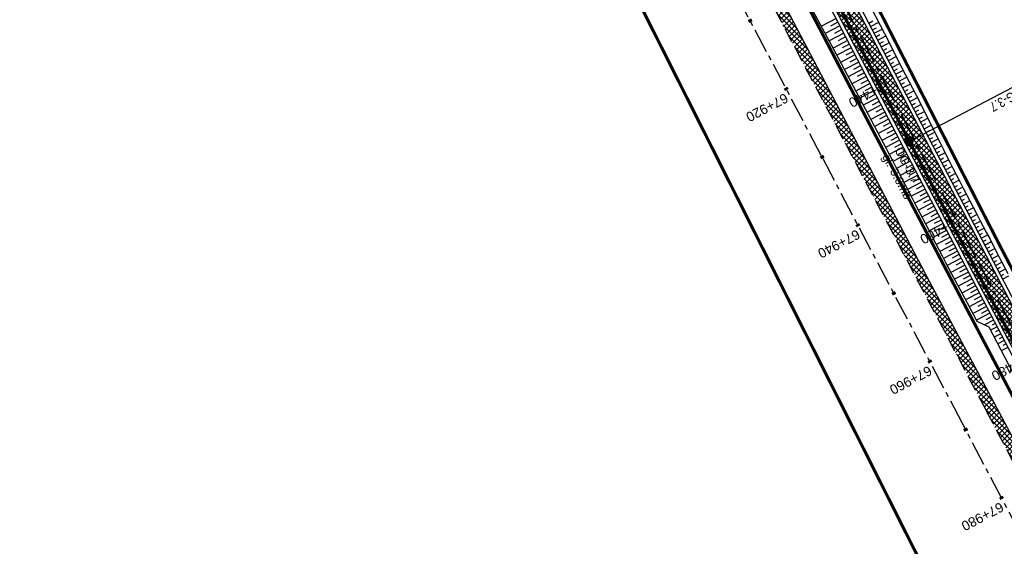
# Model space of a CAD drawing. Header units: metres. Extents: x 7529682 to 7533751, y 5721195 to 5727842.
# Tile 169 of 210: x 7530279 to 7530406, y 5726465 to 5726533. Entities that reach past the tile are written whole.
import ezdxf

# ---------------------------------------------------------------- set-up
doc = ezdxf.new("R2010")
doc.units = ezdxf.units.M
for name, pattern in [('817-dzialki-09-05-04$0$HIDDEN', [0.375, 0.25, -0.125]), ('ACAD_ISO05W100', [33, 24, -3, 0, -3, 0, -3]), ('CENTER', [50.8, 31.75, -6.35, 6.35, -6.35]), ('CENTER2', [28.575, 19.05, -3.175, 3.175, -3.175]), ('HIDDEN', [9.525, 6.35, -3.175])]:
    doc.linetypes.add(name, pattern=pattern)
for name, color, linetype in [('C-DROGI-SYTUACJA', 7, 'Continuous'), ('C-DROGI-SYTUACJA-ETYKIETY', 7, 'Continuous'), ('D-hatch-pobocza', 131, 'Continuous'), ('D-otw-geotechniczne', 4, 'Continuous'), ('D-pobocza', 60, 'Continuous'), ('D-rowy', 160, 'Continuous'), ('D-skarpa', 2, 'Continuous'), ('D-skarpa-kreskowanie', 2, 'Continuous')]:
    doc.layers.add(name, color=color, linetype=linetype)
for name, color, linetype, lineweight, true_color in [('D-ewidencja-numery', 7, 'Continuous', 50, 0x40ff00), ('D-hatch-ciag-pieszo-rowerowy', 7, 'Continuous', 13, 0xff9f80), ('D-LR-etap-III', 7, '817-dzialki-09-05-04$0$HIDDEN', 50, 0x00008f)]:
    doc.layers.add(name, color=color, linetype=linetype, lineweight=lineweight, true_color=true_color)
for name, color, linetype, lineweight in [('D-krawędzie', 3, 'Continuous', 30), ('D-obrzeża', 2, 'Continuous', 30), ('D-otw-geotechniczne-opis', 7, 'Continuous', 30), ('D-oś', 10, 'CENTER', 30), ('D-pas-drogowy', 7, 'ACAD_ISO05W100', 50)]:
    doc.layers.add(name, color=color, linetype=linetype, lineweight=lineweight)
doc.layers.add('poprzeczki', color=7, linetype='Continuous', true_color=0x0000c7)
doc.styles.add('2mm08', font='arial.ttf', dxfattribs={"width": 0.8})
doc.styles.add('ARIAL', font='arial.ttf', dxfattribs={"height": 1})
doc.styles.get("Standard").update_dxf_attribs({"font": 'arial.ttf'})
pattern_1 = [(45, (0, 0), (-0.33675960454, 0.33675960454), []), (135, (0, 0), (-0.33675960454, -0.33675960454), [])]

# ---------------------------------------------------------------- blocks, each defined once
blk = doc.blocks.new('AeccTickLine')
at = {"color": 0, "linetype": 'ByBlock', "lineweight": -2}
blk.add_line((0, 1), (0, -1), dxfattribs=at)
blk = doc.blocks.new('otwor')
at = {"layer": 'D-otw-geotechniczne', "lineweight": 25}
h = blk.add_hatch(color=256, dxfattribs=at)
edge = h.paths.add_edge_path()
edge.add_arc((0, 0), 1.16, 0, 360)
blk.add_circle((0, 0), 1.16, dxfattribs=at)

msp = doc.modelspace()

# ---------------------------------------------------------------- hatches: boundary and pattern name
at = {"layer": 'D-hatch-ciag-pieszo-rowerowy'}
h = msp.add_hatch(dxfattribs=at)
h.set_pattern_fill('ANSI37', color=256, scale=0.15, style=0)
h.set_pattern_definition(pattern_1)
h.paths.add_polyline_path([(7530404.057, 5726502.584), (7530380.911, 5726546.861), (7530371.746, 5726564.106), (7530368.841, 5726564.244), (7530378.7, 5726545.696), (7530401.842, 5726501.425), (7530423.333, 5726460.444), (7530443.712, 5726421.565), (7530466.681, 5726377.574), (7530482.337, 5726347.963), (7530485.291, 5726347.724), (7530468.894, 5726378.737), (7530445.927, 5726422.724), (7530425.547, 5726461.605)])
at = {"layer": 'D-hatch-pobocza'}
h = msp.add_hatch(dxfattribs=at)
h.set_pattern_fill('ANSI37', color=256, scale=0.15, style=0)
h.set_pattern_definition(pattern_1)
h.paths.add_polyline_path([(7530484.05, 5726334.34), (7530471.92, 5726357.11), (7530458.95, 5726381.07), (7530447.57, 5726403.23), (7530435.55, 5726425.46), (7530424.34, 5726446.96), (7530408.22, 5726477.68), (7530396.72, 5726499.26), (7530381.74, 5726527.87), (7530371.44, 5726547.5), (7530359.58, 5726569.81), (7530349.42, 5726588.72), (7530332.29, 5726621.37), (7530323.72, 5726638.05), (7530306.54, 5726670.82), (7530298.56, 5726686.33), (7530287.26, 5726707.54), (7530284.291, 5726713.261), (7530282.67, 5726712.404), (7530284.501, 5726708.94), (7530291.376, 5726695.94), (7530296.046, 5726687.107), (7530304.464, 5726671.187), (7530316.604, 5726648.181), (7530333.058, 5726617.014), (7530350.004, 5726585.006), (7530367.258, 5726552.316), (7530385.763, 5726517.235), (7530404.054, 5726482.546), (7530421.087, 5726450.182), (7530442.442, 5726409.661), (7530463.421, 5726369.85), (7530489.269, 5726320.828), (7530506.412, 5726288.291), (7530524.315, 5726254.784), (7530540.549, 5726224.891), (7530548.273, 5726210.669), (7530551.697, 5726207.035), (7530543.21, 5726222.9), (7530538.34, 5726232.11), (7530533.7, 5726240.35), (7530511.95, 5726280.97), (7530499.24, 5726305.31)])

# ---------------------------------------------------------------- linework, layer by layer
at = {"layer": 'C-DROGI-SYTUACJA', "color": 10, "linetype": 'CENTER2', "lineweight": 35, "ltscale": 0.2}
msp.add_lwpolyline([(7530272.969, 5726756.475), (7530281.424, 5726740.504, -0.065084), (7530284.142, 5726733.217), (7530284.891, 5726729.972, 0.0644627), (7530289.362, 5726717.937), (7530322.484, 5726654.998), (7530339.922, 5726621.886), (7530356.842, 5726589.483), (7530379.806, 5726546.279), (7530402.949, 5726502.005), (7530424.44, 5726461.025)], format="xyb", dxfattribs=at)
at = {"layer": 'D-ewidencja-numery', "color": 12, "ltscale": 15, "true_color": 0xc70000}
msp.add_lwpolyline([(7530277.51, 5726760.213), (7530286.037, 5726744.107), (7530288.097, 5726735.884), (7530290.394, 5726725.047), (7530296.177, 5726713.583), (7530302.726, 5726701.182), (7530325.685, 5726657.466), (7530343.244, 5726623.649), (7530360.23, 5726591.747), (7530383.209, 5726548.059), (7530406.018, 5726503.606), (7530427.465, 5726462.62)], dxfattribs=at)
at = {"layer": 'D-krawędzie', "linetype": 'HIDDEN', "ltscale": 0.3}
msp.add_lwpolyline([(7530276.009, 5726725.598), (7530279.7, 5726718.02), (7530284.501, 5726708.94), (7530291.376, 5726695.94), (7530296.046, 5726687.107), (7530304.464, 5726671.187), (7530316.604, 5726648.181), (7530333.058, 5726617.014), (7530350.004, 5726585.006), (7530367.258, 5726552.316), (7530385.763, 5726517.235), (7530404.054, 5726482.546), (7530421.087, 5726450.182), (7530442.442, 5726409.661), (7530463.421, 5726369.85), (7530489.269, 5726320.828), (7530506.412, 5726288.291), (7530524.315, 5726254.784), (7530540.549, 5726224.891), (7530548.24, 5726210.73)], dxfattribs=at)
at = {"layer": 'D-LR-etap-III', "ltscale": 10, "flags": 128}
msp.add_lwpolyline([(7531750.474, 5723895.103, 0.4, 0.4, 0), (7531750.505, 5723895.13, 0.4, 0.4, 0), (7531682.71, 5724022.92, 0.4, 0.4, 0), (7531619.177, 5724147.204, 0.4, 0.4, 0), (7531592.309, 5724198.489, 0.4, 0.4, 0), (7531553.264, 5724272.919, 0.4, 0.4, 0), (7531504.02, 5724366.79, 0.4, 0.4, 0), (7531482.09, 5724407.62, 0.4, 0.4, 0), (7531412.35, 5724541.183, 0.4, 0.4, 0), (7531388.464, 5724586.93, 0.4, 0.4, 0), (7531345.12, 5724669.94, 0.4, 0.4, 0), (7531127.66, 5725081.67, 0.4, 0.4, 0), (7531059.253, 5725211.041, 0.4, 0.4, 0), (7531008.007, 5725307.954, 0.4, 0.4, 0), (7530964.182, 5725390.836, 0.4, 0.4, 0), (7530914.557, 5725484.684, 0.4, 0.4, 0), (7530865.243, 5725577.494, 0.4, 0.4, 0), (7530840.085, 5725624.059, 0.4, 0.4, 0), (7530802.56, 5725694.925, 0.4, 0.4, 0), (7530755.54, 5725787.51, 0.4, 0.4, 0), (7530708.718, 5725876.303, 0.4, 0.4, 0), (7530695.12, 5725902.09, 0.4, 0.4, 0), (7530642.914, 5726001.078, 0.4, 0.4, 0), (7530634.935, 5726016.147, 0.4, 0.4, 0), (7530610.82, 5726061.93, 0.4, 0.4, 0), (7530610.82, 5726061.93, 0.4, 0.4, 0), (7530607.21, 5726063.51, 0.4, 0.4, 0), (7530597.42, 5726080.68, 0.4, 0.4, 0), (7530591.16, 5726088.44, 0.4, 0.4, 0), (7530581.28, 5726107.21, 0.4, 0.4, 0), (7530571.29, 5726130.56, 0.4, 0.4, 0), (7530549.555, 5726171.527, 0.4, 0.4, 0), (7530531.014, 5726206.474, 0.4, 0.4, 0), (7530516.461, 5726236.017, 0.4, 0.4, 0), (7530500.799, 5726266.141, 0.4, 0.4, 0), (7530491.35, 5726283.94, 0.4, 0.4, 0), (7530482.4, 5726303.41, 0.4, 0.4, 0), (7530482.4, 5726303.41, 0.4, 0.4, 0), (7530450.41, 5726357.28, 0.4, 0.4, 0), (7530397.759, 5726458.5, 0.4, 0.4, 0), (7530334.708, 5726583.665, 0.4, 0.4, 0), (7530303.939, 5726645.168, 0.4, 0.4, 0), (7530300.51, 5726651.778, 0.4, 0.4, 0), (7530289.214, 5726671.967, 0.4, 0.4, 0), (7530281.54, 5726685.57, 0.4, 0.4, 0), (7530261.371, 5726724.163, 0.4, 0.4, 0), (7530254.03, 5726738.21, 0.4, 0.4, 0), (7530197.22, 5726845.06, 0.4, 0.4, 0), (7530194.71, 5726849.15, 0.4, 0.4, 0), (7530195.92, 5726850.75, 0.4, 0.4, 0), (7530170.547, 5726892.961, 0.4, 0.4, 0), (7530143.175, 5726945.066, 0.4, 0.4, 0), (7530105.06, 5727018.32, 0.4, 0.4, 0), (7530100.06, 5727027.16, 0.4, 0.4, 0), (7530062.319, 5727099.625, 0.4, 0.4, 0), (7530015.379, 5727189.42, 0.4, 0.4, 0), (7529983.208, 5727250.207, 0.4, 0.4, 0), (7529953.284, 5727306.747, 0.4, 0.4, 0), (7529900.671, 5727406.159, 0.4, 0.4, 0), (7529890.63, 5727425.131, 0.4, 0.4, 0), (7529875.155, 5727454.426, 0.4, 0.4, 0), (7529857.56, 5727487.787, 0.4, 0.4, 0), (7529835.194, 5727530.193, 0.4, 0.4, 0), (7529811.741, 5727574.662, 0.4, 0.4, 0), (7529792.102, 5727611.923, 0.4, 0.4, 0), (7529768.066, 5727657.47, 0.4, 0.4, 0), (7529755.211, 5727682.131, 0.4, 0.4, 0), (7529753.31, 5727681.13, 0.4, 0.4, 0), (7529739.21, 5727707.77, 0.4, 0.4, 0), (7529735.395, 5727711.252, 0.4, 0.4, 0), (7529725.42, 5727730.2, 0.4, 0.4, 0), (7529723.55, 5727729.88, 0.4, 0.4, 0), (7529695.567, 5727782.932, 0.4, 0.4, 0), (7529717.68, 5727794.024, 0.4, 0.4, 0), (7529736.275, 5727758.647, 0.4, 0.4, 0), (7529736.275, 5727758.647, 0.4, 0.4, 0), (7529744.511, 5727750.406, 0.4, 0.4, 0), (7529744.511, 5727750.406, 0.4, 0.4, 0), (7529750.283, 5727738.55, 0.4, 0.4, 0), (7529777.109, 5727687.569, 0.4, 0.4, 0), (7529796.515, 5727651.33, 0.4, 0.4, 0), (7529814.938, 5727616.793, 0.4, 0.4, 0), (7529839.007, 5727572.304, 0.4, 0.4, 0), (7529860.618, 5727532.509, 0.4, 0.4, 0), (7529882.349, 5727491.504, 0.4, 0.4, 0), (7529904.865, 5727449.096, 0.4, 0.4, 0), (7529920.747, 5727418.885, 0.4, 0.4, 0), (7529946.677, 5727368.547, 0.4, 0.4, 0), (7529972.025, 5727320.573, 0.4, 0.4, 0), (7529987.74, 5727290.153, 0.4, 0.4, 0), (7529996.497, 5727273.662, 0.4, 0.4, 0), (7530017.541, 5727234.203, 0.4, 0.4, 0), (7530033.054, 5727204.864, 0.4, 0.4, 0), (7530051.623, 5727170.223, 0.4, 0.4, 0), (7530069.277, 5727137.016, 0.4, 0.4, 0), (7530089.385, 5727097.534, 0.4, 0.4, 0), (7530109.713, 5727060.747, 0.4, 0.4, 0), (7530136.77, 5727011.64, 0.4, 0.4, 0), (7530162.447, 5726962.744, 0.4, 0.4, 0), (7530187.674, 5726916.992, 0.4, 0.4, 0), (7530207.821, 5726879.335, 0.4, 0.4, 0), (7530230.626, 5726834.519, 0.4, 0.4, 0), (7530262.288, 5726776.618, 0.4, 0.4, 0), (7530277.51, 5726760.213, 0.4, 0.4, 0), (7530286.037, 5726744.107, 0.4, 0.4, 0), (7530288.097, 5726735.884, 0.4, 0.4, 0), (7530290.394, 5726725.047, 0.4, 0.4, 0), (7530296.177, 5726713.583, 0.4, 0.4, 0), (7530302.726, 5726701.182, 0.4, 0.4, 0), (7530325.685, 5726657.466, 0.4, 0.4, 0), (7530343.244, 5726623.649, 0.4, 0.4, 0), (7530360.23, 5726591.747, 0.4, 0.4, 0), (7530383.209, 5726548.059, 0.4, 0.4, 0), (7530406.018, 5726503.606, 0.4, 0.4, 0), (7530427.465, 5726462.62, 0.4, 0.4, 0), (7530447.928, 5726424.388, 0.4, 0.4, 0), (7530471.127, 5726379.921, 0.4, 0.4, 0), (7530490.501, 5726343.033, 0.4, 0.4, 0), (7530509.499, 5726306.733, 0.4, 0.4, 0), (7530529.89, 5726267.244, 0.4, 0.4, 0), (7530543.852, 5726238.99, 0.4, 0.4, 0), (7530554.809, 5726218.944, 0.4, 0.4, 0), (7530559.027, 5726212.223, 0.4, 0.4, 0), (7530563.061, 5726206.41, 0.4, 0.4, 0), (7530566.934, 5726200.464, 0.4, 0.4, 0), (7530569.771, 5726194.902, 0.4, 0.4, 0), (7530571.473, 5726191.282, 0.4, 0.4, 0), (7530572.839, 5726188.025, 0.4, 0.4, 0), (7530575.295, 5726182.035, 0.4, 0.4, 0), (7530579.737, 5726173.306, 0.4, 0.4, 0), (7530583.3, 5726167.41, 0.4, 0.4, 0), (7530593.4, 5726163.33, 0.4, 0.4, 0), (7530598.618, 5726155.264, 0.4, 0.4, 0), (7530608.258, 5726140.497, 0.4, 0.4, 0), (7530603.27, 5726136.83, 0.4, 0.4, 0), (7530606.53, 5726131.84, 0.4, 0.4, 0), (7530604.239, 5726124.217, 0.4, 0.4, 0), (7530605.847, 5726121.63, 0.4, 0.4, 0), (7530608.972, 5726116.164, 0.4, 0.4, 0), (7530618.114, 5726097.791, 0.4, 0.4, 0), (7530651.213, 5726034.96, 0.4, 0.4, 0), (7530670.244, 5725998.611, 0.4, 0.4, 0), (7530698.075, 5725945.953, 0.4, 0.4, 0), (7530716.506, 5725911.305, 0.4, 0.4, 0), (7530735.223, 5725875.667, 0.4, 0.4, 0), (7530752.504, 5725842.155, 0.4, 0.4, 0), (7530778.311, 5725793.501, 0.4, 0.4, 0), (7530797.5, 5725756.382, 0.4, 0.4, 0), (7530812.519, 5725728.289, 0.4, 0.4, 0), (7530820.039, 5725713.16, 0.4, 0.4, 0), (7530822.422, 5725710.194, 0.4, 0.4, 0), (7530833.155, 5725688.801, 0.4, 0.4, 0), (7530849.629, 5725656.159, 0.4, 0.4, 0), (7530867.983, 5725621.964, 0.4, 0.4, 0), (7530872.63, 5725612.888, 0.4, 0.4, 0), (7530880.354, 5725597.595, 0.4, 0.4, 0), (7530883.839, 5725593.389, 0.4, 0.4, 0), (7530891.782, 5725587.763, 0.4, 0.4, 0), (7530895.039, 5725584.281, 0.4, 0.4, 0), (7530897.034, 5725580.941, 0.4, 0.4, 0), (7530900.952, 5725579.946, 0.4, 0.4, 0), (7530904.81, 5725571.977, 0.4, 0.4, 0), (7530903.682, 5725568.566, 0.4, 0.4, 0), (7530908.901, 5725558.845, 0.4, 0.4, 0), (7530910.252, 5725545.672, 0.4, 0.4, 0), (7530912.873, 5725538.646, 0.4, 0.4, 0), (7530945.278, 5725478.464, 0.4, 0.4, 0), (7530959.692, 5725450.246, 0.4, 0.4, 0), (7531002.827, 5725368.192, 0.4, 0.4, 0), (7531044.704, 5725290.314, 0.4, 0.4, 0), (7531064.099, 5725253.213, 0.4, 0.4, 0), (7531083.01, 5725216.678, 0.4, 0.4, 0), (7531113.013, 5725158.466, 0.4, 0.4, 0), (7531137.364, 5725113.071, 0.4, 0.4, 0), (7531150.831, 5725086.712, 0.4, 0.4, 0), (7531159.746, 5725076.641, 0.4, 0.4, 0), (7531166.31, 5725074.58, 0.4, 0.4, 0), (7531172.29, 5725062.58, 0.4, 0.4, 0), (7531170.59, 5725055.606, 0.4, 0.4, 0), (7531173.733, 5725044.081, 0.4, 0.4, 0), (7531215.342, 5724964.86, 0.4, 0.4, 0), (7531238.054, 5724921.685, 0.4, 0.4, 0), (7531262.39, 5724875.283, 0.4, 0.4, 0), (7531295.587, 5724811.266, 0.4, 0.4, 0), (7531348.488, 5724712.363, 0.4, 0.4, 0), (7531363.741, 5724682.684, 0.4, 0.4, 0), (7531366.987, 5724675.865, 0.4, 0.4, 0), (7531382.541, 5724646.111, 0.4, 0.4, 0), (7531401.299, 5724610.875, 0.4, 0.4, 0), (7531428.965, 5724558.862, 0.4, 0.4, 0), (7531449.111, 5724520.398, 0.4, 0.4, 0), (7531477.293, 5724465.831, 0.4, 0.4, 0), (7531500.996, 5724421.113, 0.4, 0.4, 0), (7531512.122, 5724400.549, 0.4, 0.4, 0), (7531513.782, 5724396.757, 0.4, 0.4, 0), (7531526.32, 5724379.39, 0.4, 0.4, 0), (7531566.784, 5724302.736, 0.4, 0.4, 0), (7531612.277, 5724225.61, 0.4, 0.4, 0), (7531620.493, 5724210.548, 0.4, 0.4, 0), (7531631.578, 5724196.258, 0.4, 0.4, 0), (7531653.484, 5724152.434, 0.4, 0.4, 0), (7531661.151, 5724128.494, 0.4, 0.4, 0), (7531673.881, 5724101.186, 0.4, 0.4, 0), (7531684.691, 5724081.184, 0.4, 0.4, 0), (7531699.212, 5724051.17, 0.4, 0.4, 0), (7531704.034, 5724040.584, 0.4, 0.4, 0), (7531704.034, 5724040.584, 0.4, 0.4, 0), (7531703.913, 5724037.17, 0.4, 0.4, 0), (7531736.42, 5723969.232, 0.4, 0.4, 0), (7531738.285, 5723967.699, 0.4, 0.4, 0), (7531742.181, 5723962.346, 0.4, 0.4, 0), (7531744.286, 5723958.616, 0.4, 0.4, 0), (7531755.393, 5723944.193, 0.4, 0.4, 0), (7531758.69, 5723936.76, 0.4, 0.4, 0), (7531780.08, 5723929.25, 0.4, 0.4, 0), (7531792.612, 5723906.338, 0.4, 0.4, 0), (7531792.612, 5723906.338, 0.4, 0.4, 0), (7531756.962, 5723883.055, 0.4, 0.4, 0), (7531750.46, 5723895.13, 0.4, 0.4, 0), (7531750.46, 5723895.13, 0, 0, 0)], format="xyseb", dxfattribs=at)
at = {"layer": 'D-obrzeża'}
for points in [[(7530323.59, 5726655.581), (7530341.029, 5726622.467), (7530357.948, 5726590.066), (7530380.911, 5726546.861), (7530404.057, 5726502.584), (7530425.547, 5726461.605)], [(7530321.378, 5726654.416), (7530338.815, 5726621.306), (7530355.736, 5726588.901), (7530378.7, 5726545.696), (7530401.842, 5726501.425), (7530423.333, 5726460.444)]]:
    msp.add_lwpolyline(points, dxfattribs=at)
at = {"layer": 'D-otw-geotechniczne-opis', "linetype": 'Continuous'}
msp.add_line((7530394.072, 5726517.432), (7530420.659, 5726531.329), dxfattribs=at)
at = {"layer": 'D-oś', "ltscale": 0.1}
msp.add_lwpolyline([(7530594.845, 5726110.895), (7530540.21, 5726214.45), (7530503.32, 5726286.651), (7530486.173, 5726319.196), (7530460.325, 5726368.218), (7530439.346, 5726408.03), (7530417.989, 5726448.552), (7530400.958, 5726480.914), (7530382.667, 5726515.602), (7530364.162, 5726550.682), (7530346.91, 5726583.371), (7530329.964, 5726615.378), (7530313.508, 5726646.548), (7530301.37, 5726669.551), (7530292.952, 5726685.471), (7530288.281, 5726694.304), (7530281.407, 5726707.304), (7530276.579, 5726716.435)], dxfattribs=at)
at = {"layer": 'D-pas-drogowy', "ltscale": 0.2, "flags": 128}
msp.add_lwpolyline([(7531633.019, 5724182.834, 0.4, 0.4, 0), (7531617.559, 5724211.608, 0.4, 0.4, 0), (7531566.784, 5724302.736, 0.4, 0.4, 0), (7531538.419, 5724356.47, 0.4, 0.4, 0), (7531526.32, 5724379.39, 0.4, 0.4, 0), (7531516.102, 5724393.607, 0.4, 0.4, 0.0014851), (7531513.78, 5724396.838, 0.4, 0.4, 0), (7531501.87, 5724413.41, 0.4, 0.4, 0), (7531474.926, 5724464.508, 0.4, 0.4, 0), (7531446.2, 5724518.992, 0.4, 0.4, 0), (7531424.962, 5724559.262, 0.4, 0.4, 0), (7531398.444, 5724609.566, 0.4, 0.4, 0), (7531379.647, 5724645.216, 0.4, 0.4, 0), (7531365.23, 5724672.56, 0.4, 0.4, 0), (7531341.306, 5724717.915, 0.4, 0.4, 0), (7531312.9, 5724771.789, 0.4, 0.4, 0), (7531292.591, 5724810.307, 0.4, 0.4, 0), (7531259.392, 5724873.271, 0.4, 0.4, 0), (7531233.74, 5724921.923, 0.4, 0.4, 0), (7531203.073, 5724980.092, 0.4, 0.4, 0), (7531173.471, 5725036.225, 0.4, 0.4, 0), (7531168.27, 5725046.09, 0.4, 0.4, 0), (7531172.29, 5725062.58, 0.4, 0.4, 0), (7531166.31, 5725074.58, 0.4, 0.4, 0), (7531150.32, 5725079.6, 0.4, 0.4, 0), (7531141.5, 5725096.43, 0.4, 0.4, 0), (7531109.312, 5725157.814, 0.4, 0.4, 0), (7531086.641, 5725201.048, 0.4, 0.4, 0), (7531059.198, 5725253.384, 0.4, 0.4, 0), (7531028.207, 5725312.489, 0.4, 0.4, 0), (7530999.105, 5725367.99, 0.4, 0.4, 0), (7530956.248, 5725449.725, 0.4, 0.4, 0), (7530924.398, 5725510.464, 0.4, 0.4, 0), (7530897.51, 5725561.74, 0.4, 0.4, 0), (7530894.46, 5725566.14, 0.4, 0.4, 0), (7530892.16, 5725570.49, 0.4, 0.4, 0), (7530869.363, 5725613.307, 0.4, 0.4, 0), (7530861.694, 5725627.705, 0.4, 0.4, 0), (7530852.74, 5725644.52, 0.4, 0.4, 0), (7530831.51, 5725684.2, 0.4, 0.4, 0), (7530811.13, 5725722.52, 0.4, 0.4, 0), (7530792.348, 5725757.941, 0.4, 0.4, 0), (7530768.03, 5725803.8, 0.4, 0.4, 0), (7530748.769, 5725840.179, 0.4, 0.4, 0), (7530727.7, 5725879.97, 0.4, 0.4, 0), (7530712.098, 5725909.545, 0.4, 0.4, 0), (7530693.644, 5725944.645, 0.4, 0.4, 0), (7530665.702, 5725997.539, 0.4, 0.4, 0), (7530641.76, 5726042.88, 0.4, 0.4, 0), (7530616.5, 5726091.48, 0.4, 0.4, 0), (7530604.628, 5726114.32, 0.4, 0.4, -0.0077628), (7530602.5, 5726118.43, 0.4, 0.4, 0), (7530603.992, 5726123.395, 0.4, 0.4, 0), (7530606.53, 5726131.84, 0.4, 0.4, 0), (7530603.27, 5726136.83, 0.4, 0.4, 0), (7530593.776, 5726151.369, 0.4, 0.4, 0), (7530590.203, 5726156.84, 0.4, 0.4, 0), (7530583.3, 5726167.41, 0.4, 0.4, 0), (7530580.578, 5726170.428, 0.4, 0.4, 0), (7530575.85, 5726175.67, 0.4, 0.4, 0), (7530569.01, 5726186.66, 0.4, 0.4, 0), (7530562.555, 5726199.189, 0.4, 0.4, 0), (7530555.67, 5726211.39, 0.4, 0.4, 0), (7530548.29, 5726224.23, 0.4, 0.4, 0), (7530540.58, 5726237.71, 0.4, 0.4, 0), (7530532.68, 5726252.65, 0.4, 0.4, 0), (7530524.06, 5726269.35, 0.4, 0.4, 0), (7530502.82, 5726309.91, 0.4, 0.4, 0), (7530488.83, 5726336.63, 0.4, 0.4, 0), (7530466.03, 5726380.16, 0.4, 0.4, 0), (7530438.47, 5726432.77, 0.4, 0.4, 0), (7530424.53, 5726459.09, 0.4, 0.4, 0), (7530401.63, 5726502.97, 0.4, 0.4, 0), (7530383.38, 5726538.06, 0.4, 0.4, 0), (7530353.97, 5726593.52, 0.4, 0.4, 0), (7530338.47, 5726622.74, 0.4, 0.4, 0), (7530322.01, 5726653.88, 0.4, 0.4, 0), (7530297.54, 5726700.33, 0.4, 0.4, 0), (7530287.38, 5726719.6, 0.4, 0.4, 0), (7530285.95, 5726722.316, 0.4, 0.4, 0), (7530280.26, 5726733.12, 0.4, 0.4, 0), (7530266.73, 5726758.74, 0.4, 0.4, 0), (7530260.42, 5726770.47, 0.4, 0.4, 0), (7530253.25, 5726783.82, 0.4, 0.4, 0), (7530244.95, 5726799.33, 0.4, 0.4, 0), (7530239.39, 5726808.49, 0.4, 0.4, 0), (7530238.29, 5726807.9, 0.4, 0.4, 0), (7530218.11, 5726850.67, 0.4, 0.4, 0), (7530175.907, 5726928.168, 0.4, 0.4, 0), (7530096.68, 5727076.15, 0.4, 0.4, 0), (7530094.68, 5727079.89, 0.4, 0.4, 0), (7530064.597, 5727135.523, 0.4, 0.4, 0), (7530046.731, 5727168.892, 0.4, 0.4, 0), (7530025.803, 5727208.461, 0.4, 0.4, 0), (7530012.847, 5727232.979, 0.4, 0.4, 0), (7529994.15, 5727268.45, 0.4, 0.4, 0), (7529981.671, 5727291.93, 0.4, 0.4, 0), (7529949.89, 5727351.73, 0.4, 0.4, 0), (7529924.75, 5727399.03, 0.4, 0.4, 0), (7529915.516, 5727417.1, 0.4, 0.4, 0), (7529885.83, 5727475.19, 0.4, 0.4, 0), (7529862.56, 5727519.97, 0.4, 0.4, 0), (7529852.985, 5727538.191, 0.4, 0.4, 0), (7529836.513, 5727569.511, 0.4, 0.4, 0), (7529815.369, 5727609.141, 0.4, 0.4, 0), (7529792.795, 5727651.247, 0.4, 0.4, 0), (7529774.199, 5727685.858, 0.4, 0.4, 0), (7529746.966, 5727736.059, 0.4, 0.4, 0), (7529733.92, 5727757.62, 0.4, 0.4, 0), (7529708.607, 5727806.389, 0.4, 0.4, 0), (7529688.492, 5727796.345, 0.4, 0.4, 0), (7529723.55, 5727729.88, 0.4, 0.4, 0), (7529725.42, 5727730.2, 0.4, 0.4, 0), (7529735.38, 5727711.28, 0.4, 0.4, 0), (7529739.21, 5727707.77, 0.4, 0.4, 0), (7529753.31, 5727681.13, 0.4, 0.4, 0), (7529755.178, 5727682.114, 0.4, 0.4, 0), (7529792.102, 5727611.923, 0.4, 0.4, 0), (7529811.741, 5727574.662, 0.4, 0.4, 0), (7529835.194, 5727530.193, 0.4, 0.4, 0), (7529857.56, 5727487.787, 0.4, 0.4, 0), (7529875.155, 5727454.426, 0.4, 0.4, 0), (7529890.63, 5727425.131, 0.4, 0.4, 0), (7529900.671, 5727406.159, 0.4, 0.4, 0), (7529953.284, 5727306.747, 0.4, 0.4, 0), (7529983.208, 5727250.207, 0.4, 0.4, 0), (7530015.379, 5727189.42, 0.4, 0.4, 0), (7530062.319, 5727099.625, 0.4, 0.4, 0), (7530100.06, 5727027.16, 0.4, 0.4, 0), (7530105.06, 5727018.32, 0.4, 0.4, 0), (7530143.175, 5726945.066, 0.4, 0.4, 0), (7530170.547, 5726892.961, 0.4, 0.4, 0), (7530195.92, 5726850.75, 0.4, 0.4, 0), (7530194.71, 5726849.15, 0.4, 0.4, 0), (7530197.22, 5726845.06, 0.4, 0.4, 0), (7530254.03, 5726738.21, 0.4, 0.4, 0), (7530261.371, 5726724.163, 0.4, 0.4, 0), (7530281.54, 5726685.57, 0.4, 0.4, 0), (7530289.214, 5726671.967, 0.4, 0.4, 0), (7530300.51, 5726651.778, 0.4, 0.4, 0), (7530303.939, 5726645.168, 0.4, 0.4, 0), (7530334.708, 5726583.665, 0.4, 0.4, 0), (7530397.759, 5726458.5, 0.4, 0.4, 0), (7530450.41, 5726357.28, 0.4, 0.4, 0), (7530482.4, 5726303.41, 0.4, 0.4, 0), (7530483.688, 5726301.003, 0.4, 0.4, 0), (7530491.35, 5726283.94, 0.4, 0.4, 0), (7530512.67, 5726243.78, 0.4, 0.4, 0), (7530529.43, 5726209.46, 0.4, 0.4, 0), (7530571.29, 5726130.56, 0.4, 0.4, 0), (7530581.28, 5726107.21, 0.4, 0.4, 0), (7530591.16, 5726088.44, 0.4, 0.4, 0), (7530597.42, 5726080.68, 0.4, 0.4, 0), (7530607.21, 5726063.51, 0.4, 0.4, 0), (7530610.82, 5726061.93, 0.4, 0.4, 0), (7530634.935, 5726016.147, 0.4, 0.4, 0), (7530642.914, 5726001.078, 0.4, 0.4, 0), (7530695.12, 5725902.09, 0.4, 0.4, 0), (7530708.718, 5725876.303, 0.4, 0.4, 0), (7530755.54, 5725787.51, 0.4, 0.4, 0), (7530802.56, 5725694.925, 0.4, 0.4, 0), (7530840.085, 5725624.059, 0.4, 0.4, 0), (7530865.243, 5725577.494, 0.4, 0.4, 0), (7530914.557, 5725484.684, 0.4, 0.4, 0), (7530964.182, 5725390.836, 0.4, 0.4, 0), (7531008.007, 5725307.954, 0.4, 0.4, 0), (7531059.253, 5725211.041, 0.4, 0.4, 0), (7531127.66, 5725081.67, 0.4, 0.4, 0), (7531345.12, 5724669.94, 0.4, 0.4, 0), (7531388.464, 5724586.93, 0.4, 0.4, 0), (7531412.35, 5724541.183, 0.4, 0.4, 0), (7531482.09, 5724407.62, 0.4, 0.4, 0), (7531504.02, 5724366.79, 0.4, 0.4, 0), (7531519.374, 5724337.52, 0.4, 0.4, 0), (7531563.749, 5724252.932, 0.4, 0.4, 0), (7531602.175, 5724179.681, 0.4, 0.4, 0), (7531619.177, 5724147.204, 0.4, 0.4, 0), (7531625.038, 5724135.635, 0.4, 0.4, 0), (7531656.796, 5724073.316, 0.4, 0.4, 0), (7531675.12, 5724037.36, 0.4, 0.4, 0), (7531682.71, 5724022.92, 0.4, 0.4, 0), (7531705.565, 5723979.811, 0.4, 0.4, 0), (7531736.606, 5723921.262, 0.4, 0.4, 0), (7531750.46, 5723895.13, 0.4, 0.4, 0), (7531740.77, 5723886.56, 0.4, 0.4, 0), (7531732.86, 5723885, 0.4, 0.4, 0), (7531722.18, 5723887.77, 0.4, 0.4, 0), (7531729.87, 5723862.17, 0.4, 0.4, 0), (7531742.92, 5723861.93, 0.4, 0.4, 0), (7531763.71, 5723859.52, 0.4, 0.4, 0), (7531768.42, 5723854.12, 0.4, 0.4, 0), (7531787.42, 5723817.97, 0.4, 0.4, 0), (7531795.57, 5723809.82, 0.4, 0.4, 0), (7531816.347, 5723819.85, 0.4, 0.4, 0), (7531816.347, 5723819.85, 0.4, 0.4, 0), (7531805.06, 5723843.23, 0.4, 0.4, 0), (7531803.61, 5723886.23, 0.4, 0.4, 0), (7531803.61, 5723886.23, 0.4, 0.4, 0), (7531780.08, 5723929.25, 0.4, 0.4, 0), (7531758.69, 5723936.76, 0.4, 0.4, 0), (7531749.359, 5723946.412, 0.4, 0.4, 0), (7531742.71, 5723953.29, 0.4, 0.4, 0), (7531735.177, 5723967.878, 0.4, 0.4, 0), (7531722.37, 5723992.68, 0.4, 0.4, 0), (7531705.042, 5724030.886, 0.4, 0.4, 0), (7531699.47, 5724043.17, 0.4, 0.4, 0), (7531692.69, 5724058.11, 0.4, 0.4, 0), (7531679.672, 5724084.017, 0.4, 0.4, 0), (7531674.55, 5724094.21, 0.4, 0.4, 0), (7531666.633, 5724114.003, 0.4, 0.4, 0), (7531649, 5724153.82, 0.4, 0.4, 0), (7531641.49, 5724149.34, 0.4, 0.4, 0), (7531626.04, 5724179.34, 0.4, 0.4, 0), (7531633.03, 5724182.84, 0, 0, 0)], format="xyseb", dxfattribs=at)
at = {"layer": 'D-pobocza'}
msp.add_lwpolyline([(7530424.34, 5726446.96), (7530408.22, 5726477.68), (7530396.72, 5726499.26), (7530381.74, 5726527.87), (7530371.44, 5726547.5), (7530359.58, 5726569.81), (7530349.42, 5726588.72), (7530332.29, 5726621.37), (7530323.72, 5726638.05), (7530306.54, 5726670.82), (7530298.56, 5726686.33), (7530287.26, 5726707.54), (7530284.291, 5726713.261), (7530282.67, 5726712.404)], dxfattribs=at)
for points in [[(7530324.032, 5726655.814), (7530341.472, 5726622.699), (7530358.39, 5726590.299), (7530381.354, 5726547.095), (7530404.5, 5726502.816), (7530425.99, 5726461.837), (7530446.37, 5726422.955), (7530469.336, 5726378.97), (7530488.808, 5726342.142), (7530507.967, 5726305.936), (7530528.543, 5726266.549), (7530543.47, 5726237.456), (7530554.277, 5726217.509, 0.0204379), (7530555.929, 5726214.736), (7530563.577, 5726203.019, -0.0241664), (7530565.554, 5726199.643), (7530568.768, 5726193.493, -0.0214946), (7530570.611, 5726189.564), (7530573.478, 5726182.701, 0.0225353), (7530575.38, 5726178.667), (7530582.909, 5726164.407)], [(7530320.936, 5726654.183), (7530338.372, 5726621.074), (7530355.294, 5726588.668), (7530378.258, 5726545.463), (7530401.399, 5726501.193), (7530422.89, 5726460.212), (7530443.269, 5726421.333), (7530466.238, 5726377.342), (7530485.714, 5726340.506), (7530504.869, 5726304.308), (7530525.434, 5726264.939), (7530540.374, 5726235.824), (7530551.248, 5726215.751, 0.0204379), (7530552.942, 5726212.908), (7530560.579, 5726201.207, -0.0241664), (7530562.508, 5726197.914), (7530565.617, 5726191.967, -0.0214946), (7530567.423, 5726188.116), (7530570.292, 5726181.248, 0.0225353), (7530572.232, 5726177.133), (7530572.779, 5726176.098)]]:
    msp.add_lwpolyline(points, format="xyb", dxfattribs=at)
at = {"layer": 'D-rowy', "linetype": 'HIDDEN', "ltscale": 0.1, "const_width": 0.4, "flags": 128}
msp.add_lwpolyline([(7530551.499, 5726212.267), (7530543.597, 5726226.236), (7530531.122, 5726249.92), (7530513.079, 5726284.072), (7530493.258, 5726321.227), (7530474.307, 5726357.907), (7530450.222, 5726402.72), (7530429.968, 5726441.454), (7530407.859, 5726483.738), (7530388.275, 5726520.931), (7530367.428, 5726560.809), (7530342.591, 5726608.109), (7530323.482, 5726644.276), (7530301.727, 5726686.325), (7530278.863, 5726729.805), (7530276.238, 5726736.773), (7530276.238, 5726736.773)], dxfattribs=at)
at = {"layer": 'D-skarpa', "linetype": 'Continuous'}
for points in [[(7530380.143, 5726537.119), (7530382.5, 5726532.709), (7530384.855, 5726528.298), (7530391.854, 5726515.031, -0.0027599), (7530398.81, 5726501.741), (7530399.595, 5726500.251), (7530401.16, 5726497.322), (7530402.879, 5726494.106), (7530404.414, 5726493.383), (7530409.036, 5726484.515)], [(7530388.57, 5726535.882), (7530390.877, 5726531.446), (7530393.109, 5726526.971), (7530395.443, 5726522.549), (7530397.681, 5726518.077, 0.0084002), (7530404.581, 5726504.758), (7530405.352, 5726503.261), (7530406.873, 5726500.318)]]:
    msp.add_lwpolyline(points, format="xyb", dxfattribs=at)
at = {"layer": 'D-skarpa-kreskowanie', "linetype": 'Continuous'}
for p, q in [((7530384.582, 5726533.364, 107.753), (7530382.681, 5726532.37, 106.323)), ((7530385.079, 5726532.413, 107.749), (7530383.186, 5726531.424, 106.325)), ((7530384.831, 5726532.888, 107.751), (7530383.882, 5726532.393, 107.038)), ((7530388.831, 5726532.791, 107.875), (7530389.36, 5726533.068, 107.477)), ((7530389.063, 5726532.348, 107.874), (7530390.12, 5726532.901, 107.078)), ((7530389.294, 5726531.905, 107.872), (7530389.823, 5726532.181, 107.475)), ((7530385.574, 5726531.467, 107.746), (7530383.689, 5726530.481, 106.328)), ((7530385.326, 5726531.94, 107.748), (7530384.382, 5726531.446, 107.037)), ((7530385.82, 5726530.995, 107.745), (7530384.88, 5726530.504, 107.037)), ((7530389.526, 5726531.462, 107.871), (7530390.582, 5726532.014, 107.076)), ((7530389.757, 5726531.018, 107.869), (7530390.285, 5726531.294, 107.472)), ((7530389.989, 5726530.575, 107.867), (7530391.038, 5726531.124, 107.079)), ((7530386.066, 5726530.524, 107.743), (7530384.19, 5726529.543, 106.331)), ((7530386.312, 5726530.055, 107.741), (7530385.375, 5726529.566, 107.037)), ((7530390.221, 5726530.132, 107.866), (7530390.741, 5726530.404, 107.475)), ((7530390.452, 5726529.689, 107.864), (7530391.484, 5726530.228, 107.088)), ((7530386.557, 5726529.586, 107.74), (7530384.688, 5726528.609, 106.334)), ((7530387.045, 5726528.652, 107.736), (7530385.182, 5726527.678, 106.335)), ((7530386.801, 5726529.119, 107.738), (7530385.868, 5726528.631, 107.036)), ((7530390.684, 5726529.246, 107.863), (7530391.196, 5726529.513, 107.478)), ((7530390.916, 5726528.803, 107.861), (7530391.93, 5726529.333, 107.098)), ((7530391.147, 5726528.36, 107.86), (7530391.65, 5726528.623, 107.481)), ((7530391.379, 5726527.917, 107.858), (7530392.377, 5726528.438, 107.108)), ((7530387.532, 5726527.72, 107.733), (7530385.672, 5726526.748, 106.334)), ((7530387.289, 5726528.186, 107.735), (7530386.358, 5726527.699, 107.034)), ((7530387.775, 5726527.255, 107.732), (7530386.846, 5726526.769, 107.033)), ((7530391.61, 5726527.474, 107.857), (7530392.105, 5726527.732, 107.485)), ((7530391.842, 5726527.03, 107.855), (7530392.823, 5726527.543, 107.117)), ((7530388.018, 5726526.79, 107.73), (7530386.162, 5726525.82, 106.333)), ((7530388.504, 5726525.862, 107.727), (7530386.651, 5726524.893, 106.333)), ((7530388.261, 5726526.326, 107.728), (7530387.334, 5726525.841, 107.031)), ((7530392.074, 5726526.587, 107.854), (7530392.56, 5726526.842, 107.488)), ((7530392.305, 5726526.144, 107.852), (7530393.277, 5726526.652, 107.121)), ((7530392.537, 5726525.701, 107.851), (7530393.024, 5726525.956, 107.484)), ((7530388.988, 5726524.935, 107.723), (7530387.139, 5726523.969, 106.332)), ((7530388.746, 5726525.399, 107.725), (7530387.82, 5726524.915, 107.029)), ((7530392.769, 5726525.258, 107.849), (7530393.744, 5726525.768, 107.115)), ((7530393, 5726524.815, 107.847), (7530393.489, 5726525.07, 107.48)), ((7530393.232, 5726524.372, 107.846), (7530394.211, 5726524.883, 107.11)), ((7530389.471, 5726524.011, 107.72), (7530387.625, 5726523.046, 106.332)), ((7530389.23, 5726524.473, 107.722), (7530388.306, 5726523.99, 107.027)), ((7530389.713, 5726523.549, 107.719), (7530388.79, 5726523.067, 107.025)), ((7530393.464, 5726523.929, 107.844), (7530393.954, 5726524.185, 107.476)), ((7530393.695, 5726523.486, 107.843), (7530394.677, 5726523.999, 107.104)), ((7530393.927, 5726523.042, 107.841), (7530394.419, 5726523.3, 107.471)), ((7530389.954, 5726523.088, 107.717), (7530388.111, 5726522.125, 106.331)), ((7530390.435, 5726522.167, 107.714), (7530388.596, 5726521.205, 106.33)), ((7530390.195, 5726522.627, 107.715), (7530389.274, 5726522.146, 107.023)), ((7530394.158, 5726522.599, 107.84), (7530395.144, 5726523.115, 107.098)), ((7530394.39, 5726522.156, 107.838), (7530394.884, 5726522.414, 107.467)), ((7530394.622, 5726521.713, 107.837), (7530395.604, 5726522.227, 107.098)), ((7530390.916, 5726521.247, 107.711), (7530389.08, 5726520.288, 106.33)), ((7530390.676, 5726521.707, 107.712), (7530389.757, 5726521.227, 107.021)), ((7530391.156, 5726520.788, 107.709), (7530390.239, 5726520.309, 107.019)), ((7530394.853, 5726521.27, 107.835), (7530395.341, 5726521.525, 107.469)), ((7530395.085, 5726520.827, 107.834), (7530396.052, 5726521.332, 107.106)), ((7530391.396, 5726520.329, 107.707), (7530389.564, 5726519.372, 106.329)), ((7530391.874, 5726519.413, 107.704), (7530390.046, 5726518.458, 106.329)), ((7530391.635, 5726519.871, 107.706), (7530390.72, 5726519.393, 107.017)), ((7530395.317, 5726520.384, 107.832), (7530395.796, 5726520.634, 107.471)), ((7530395.548, 5726519.941, 107.831), (7530396.499, 5726520.438, 107.115)), ((7530395.78, 5726519.498, 107.829), (7530396.251, 5726519.744, 107.474)), ((7530396.011, 5726519.054, 107.827), (7530396.947, 5726519.543, 107.124)), ((7530392.352, 5726518.499, 107.701), (7530390.527, 5726517.545, 106.328)), ((7530392.113, 5726518.956, 107.703), (7530391.2, 5726518.479, 107.016)), ((7530396.243, 5726518.611, 107.826), (7530396.707, 5726518.854, 107.477)), ((7530396.475, 5726518.168, 107.824), (7530397.394, 5726518.649, 107.132)), ((7530392.829, 5726517.587, 107.698), (7530391.008, 5726516.634, 106.328)), ((7530392.591, 5726518.043, 107.7), (7530391.679, 5726517.566, 107.014)), ((7530393.067, 5726517.131, 107.696), (7530392.158, 5726516.656, 107.012)), ((7530396.706, 5726517.725, 107.823), (7530397.162, 5726517.963, 107.48)), ((7530396.938, 5726517.282, 107.821), (7530397.841, 5726517.754, 107.142)), ((7530397.17, 5726516.839, 107.82), (7530397.616, 5726517.072, 107.484)), ((7530397.401, 5726516.396, 107.818), (7530398.285, 5726516.858, 107.153)), ((7530393.306, 5726516.676, 107.695), (7530391.487, 5726515.725, 106.327)), ((7530393.781, 5726515.767, 107.692), (7530391.966, 5726514.818, 106.327)), ((7530393.543, 5726516.221, 107.693), (7530392.635, 5726515.747, 107.01)), ((7530397.633, 5726515.953, 107.817), (7530398.07, 5726516.181, 107.488)), ((7530397.864, 5726515.51, 107.815), (7530398.73, 5726515.962, 107.164)), ((7530394.255, 5726514.86, 107.689), (7530392.446, 5726513.914, 106.328)), ((7530394.018, 5726515.313, 107.69), (7530393.112, 5726514.84, 107.009)), ((7530394.491, 5726514.407, 107.687), (7530393.588, 5726513.935, 107.008)), ((7530398.096, 5726515.066, 107.814), (7530398.524, 5726515.29, 107.492)), ((7530398.328, 5726514.623, 107.812), (7530399.174, 5726515.066, 107.176)), ((7530398.559, 5726514.18, 107.811), (7530398.978, 5726514.399, 107.496)), ((7530394.728, 5726513.955, 107.685), (7530392.924, 5726513.012, 106.329)), ((7530395.199, 5726513.053, 107.682), (7530393.401, 5726512.113, 106.33)), ((7530394.963, 5726513.504, 107.684), (7530394.063, 5726513.034, 107.006)), ((7530398.791, 5726513.737, 107.809), (7530399.618, 5726514.17, 107.187)), ((7530399.023, 5726513.294, 107.807), (7530399.432, 5726513.508, 107.5)), ((7530399.254, 5726512.851, 107.806), (7530400.068, 5726513.276, 107.194)), ((7530395.669, 5726512.154, 107.679), (7530393.876, 5726511.217, 106.33)), ((7530395.434, 5726512.604, 107.681), (7530394.536, 5726512.135, 107.005)), ((7530399.486, 5726512.408, 107.804), (7530399.892, 5726512.62, 107.499)), ((7530399.718, 5726511.965, 107.803), (7530400.527, 5726512.388, 107.194)), ((7530399.949, 5726511.522, 107.801), (7530400.353, 5726511.733, 107.497)), ((7530396.138, 5726511.258, 107.676), (7530394.349, 5726510.323, 106.33)), ((7530395.903, 5726511.706, 107.678), (7530395.008, 5726511.238, 107.004)), ((7530396.371, 5726510.811, 107.674), (7530395.477, 5726510.343, 107.002)), ((7530400.181, 5726511.078, 107.8), (7530400.986, 5726511.5, 107.194)), ((7530400.412, 5726510.635, 107.798), (7530400.814, 5726510.845, 107.496)), ((7530400.644, 5726510.192, 107.797), (7530401.446, 5726510.611, 107.194)), ((7530396.605, 5726510.363, 107.673), (7530394.817, 5726509.428, 106.327)), ((7530397.073, 5726509.469, 107.67), (7530395.284, 5726508.534, 106.324)), ((7530396.839, 5726509.916, 107.671), (7530395.945, 5726509.449, 106.999)), ((7530400.876, 5726509.749, 107.795), (7530401.276, 5726509.958, 107.494)), ((7530401.107, 5726509.306, 107.794), (7530401.905, 5726509.723, 107.194)), ((7530397.54, 5726508.575, 107.667), (7530395.752, 5726507.64, 106.322)), ((7530397.306, 5726509.022, 107.668), (7530396.412, 5726508.555, 106.996)), ((7530397.774, 5726508.128, 107.665), (7530396.88, 5726507.661, 106.993)), ((7530401.339, 5726508.863, 107.792), (7530401.737, 5726509.071, 107.493)), ((7530401.571, 5726508.42, 107.791), (7530402.37, 5726508.838, 107.189)), ((7530401.802, 5726507.977, 107.789), (7530402.205, 5726508.187, 107.486)), ((7530402.034, 5726507.534, 107.787), (7530402.847, 5726507.959, 107.176)), ((7530398.007, 5726507.681, 107.664), (7530396.22, 5726506.746, 106.319)), ((7530398.475, 5726506.787, 107.66), (7530396.686, 5726505.852, 106.315)), ((7530398.241, 5726507.234, 107.662), (7530397.347, 5726506.767, 106.99)), ((7530402.265, 5726507.09, 107.786), (7530402.675, 5726507.305, 107.478)), ((7530402.497, 5726506.647, 107.784), (7530403.323, 5726507.079, 107.163)), ((7530398.942, 5726505.893, 107.657), (7530397.149, 5726504.955, 106.308)), ((7530398.709, 5726506.34, 107.659), (7530397.813, 5726505.872, 106.985)), ((7530399.177, 5726505.444, 107.656), (7530398.279, 5726504.975, 106.981)), ((7530402.729, 5726506.204, 107.783), (7530403.145, 5726506.422, 107.47)), ((7530402.96, 5726505.761, 107.781), (7530403.799, 5726506.2, 107.15)), ((7530403.192, 5726505.318, 107.78), (7530403.615, 5726505.539, 107.462)), ((7530399.411, 5726504.996, 107.654), (7530397.614, 5726504.057, 106.302)), ((7530399.881, 5726504.097, 107.651), (7530398.079, 5726503.156, 106.296)), ((7530399.646, 5726504.547, 107.653), (7530398.746, 5726504.076, 106.976)), ((7530403.424, 5726504.875, 107.778), (7530404.276, 5726505.32, 107.137)), ((7530403.655, 5726504.432, 107.777), (7530404.085, 5726504.656, 107.454)), ((7530403.887, 5726503.989, 107.775), (7530404.746, 5726504.438, 107.129)), ((7530400.352, 5726503.197, 107.648), (7530398.546, 5726502.253, 106.29)), ((7530400.116, 5726503.647, 107.65), (7530399.214, 5726503.176, 106.971)), ((7530404.119, 5726503.546, 107.774), (7530404.547, 5726503.769, 107.452)), ((7530404.35, 5726503.102, 107.772), (7530405.204, 5726503.549, 107.13)), ((7530404.582, 5726502.659, 107.771), (7530405.007, 5726502.882, 107.451)), ((7530400.823, 5726502.294, 107.645), (7530399.017, 5726501.349, 106.286)), ((7530400.588, 5726502.745, 107.646), (7530399.684, 5726502.273, 106.966)), ((7530401.06, 5726501.842, 107.643), (7530400.157, 5726501.37, 106.964)), ((7530404.814, 5726502.217, 107.769), (7530405.662, 5726502.661, 107.131)), ((7530405.046, 5726501.774, 107.767), (7530405.469, 5726501.995, 107.449)), ((7530405.279, 5726501.331, 107.766), (7530406.121, 5726501.773, 107.132)), ((7530401.296, 5726501.39, 107.642), (7530399.491, 5726500.447, 106.284)), ((7530401.768, 5726500.489, 107.639), (7530399.971, 5726499.546, 106.286)), ((7530401.532, 5726500.939, 107.64), (7530400.632, 5726500.467, 106.962)), ((7530405.511, 5726500.888, 107.764), (7530405.931, 5726501.108, 107.448)), ((7530405.743, 5726500.445, 107.763), (7530406.58, 5726500.884, 107.133)), ((7530405.975, 5726500.003, 107.761), (7530406.392, 5726500.221, 107.447)), ((7530402.24, 5726499.59, 107.636), (7530400.45, 5726498.652, 106.288)), ((7530402.004, 5726500.039, 107.637), (7530401.107, 5726499.569, 106.962)), ((7530402.474, 5726499.143, 107.634), (7530401.581, 5726498.674, 106.962)), ((7530406.208, 5726499.56, 107.76), (7530407.034, 5726499.993, 107.137)), ((7530402.709, 5726498.695, 107.632), (7530400.926, 5726497.76, 106.29)), ((7530403.176, 5726497.804, 107.629), (7530401.401, 5726496.873, 106.293)), ((7530402.943, 5726498.25, 107.631), (7530402.053, 5726497.783, 106.961)), ((7530403.642, 5726496.916, 107.626), (7530401.873, 5726495.988, 106.295)), ((7530403.409, 5726497.36, 107.628), (7530402.523, 5726496.895, 106.961)), ((7530403.874, 5726496.473, 107.625), (7530402.992, 5726496.01, 106.96)), ((7530404.106, 5726496.03, 107.623), (7530402.345, 5726495.107, 106.297)), ((7530404.571, 5726495.145, 107.62), (7530402.816, 5726494.225, 106.299)), ((7530404.339, 5726495.588, 107.622), (7530403.46, 5726495.127, 106.96)), ((7530405.035, 5726494.259, 107.619), (7530403.861, 5726493.643, 106.736)), ((7530404.803, 5726494.702, 107.62), (7530404.049, 5726494.306, 107.052)), ((7530405.5, 5726493.374, 107.619), (7530404.651, 5726492.928, 106.98)), ((7530405.267, 5726493.816, 107.619), (7530404.844, 5726493.594, 107.3)), ((7530405.732, 5726492.931, 107.619), (7530405.307, 5726492.708, 107.299)), ((7530405.964, 5726492.488, 107.619), (7530405.113, 5726492.042, 106.978)), ((7530406.429, 5726491.602, 107.618), (7530405.575, 5726491.155, 106.976)), ((7530406.196, 5726492.045, 107.619), (7530405.77, 5726491.822, 107.298)), ((7530406.893, 5726490.717, 107.618), (7530406.037, 5726490.268, 106.974)), ((7530406.661, 5726491.16, 107.618), (7530406.234, 5726490.935, 107.297))]:
    msp.add_line(p, q, dxfattribs=at)

# ---------------------------------------------------------------- block references
at = {"layer": 'C-DROGI-SYTUACJA-ETYKIETY', "color": 2, "linetype": 'Continuous', "lineweight": 60, "xscale": 0.25, "yscale": 0.25, "zscale": 0.25}
for p, rotation in [((7530373.434, 5726533.106), 297.8114983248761), ((7530378.099, 5726524.261), 297.8114983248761), ((7530382.765, 5726515.416), 297.803107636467), ((7530387.429, 5726506.571), 297.803107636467), ((7530392.093, 5726497.725), 297.803107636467), ((7530396.758, 5726488.88), 297.803107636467), ((7530401.421, 5726480.034), 297.7563830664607), ((7530406.079, 5726471.184), 297.7563830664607)]:
    msp.add_blockref('AeccTickLine', p, dxfattribs=dict(at, rotation=rotation))
at = {"layer": 'D-otw-geotechniczne', "lineweight": 25, "xscale": -0.4687499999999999, "yscale": 0.4687499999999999, "zscale": 0.4687499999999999, "rotation": 309.871563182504}
msp.add_blockref('otwor', (7530394.072, 5726517.432), dxfattribs=at)
at = {"layer": 'poprzeczki', "color": 2, "linetype": 'Continuous', "lineweight": 60, "xscale": 0.25, "yscale": 0.25, "zscale": 0.25}
for p, rotation in [((7530390.588, 5726525.653), 297.5977368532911), ((7530395.22, 5726516.791), 297.5977368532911), ((7530399.853, 5726507.928), 297.5977368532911), ((7530404.489, 5726499.068), 297.6737286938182)]:
    msp.add_blockref('AeccTickLine', p, dxfattribs=dict(at, rotation=rotation))

# ---------------------------------------------------------------- texts
at = {"layer": 'C-DROGI-SYTUACJA-ETYKIETY', "color": 2}
for s, rotation, p in [('1+440', 207.59774, (7530390.429, 5726525.147)), ('67+920', 207.8115, (7530377.942, 5726523.755)), ('1+460', 207.59774, (7530399.694, 5726507.422)), ('67+940', 207.80311, (7530387.272, 5726506.064)), ('1+480', 207.67373, (7530408.976, 5726489.706)), ('67+960', 207.80311, (7530396.601, 5726488.373)), ('67+980', 207.75638, (7530405.921, 5726470.678))]:
    msp.add_text(s, height=1.25, rotation=rotation, dxfattribs=at).set_placement(p)
at = {"layer": 'D-otw-geotechniczne', "linetype": 'Continuous', "insert": (7530393.117, 5726516.837), "char_height": 1.1, "attachment_point": 1, "rotation": 298, "style": 'ARIAL'}
msp.add_mtext_dynamic_manual_height_columns('OG-3.7\\Pgł.-3.0mb', width=9.91454, gutter_width=6, heights=[0], dxfattribs=at)
at = {"layer": 'D-otw-geotechniczne-opis', "linetype": 'Continuous', "insert": (7530420.216, 5726531.098), "char_height": 1.25, "attachment_point": 4, "rotation": 207.59774, "style": '2mm08'}
msp.add_mtext('Otwór geologiczny nr OG-3.7\\Pkm 1+448.90', dxfattribs=at)

doc.saveas('drawing.dxf')
